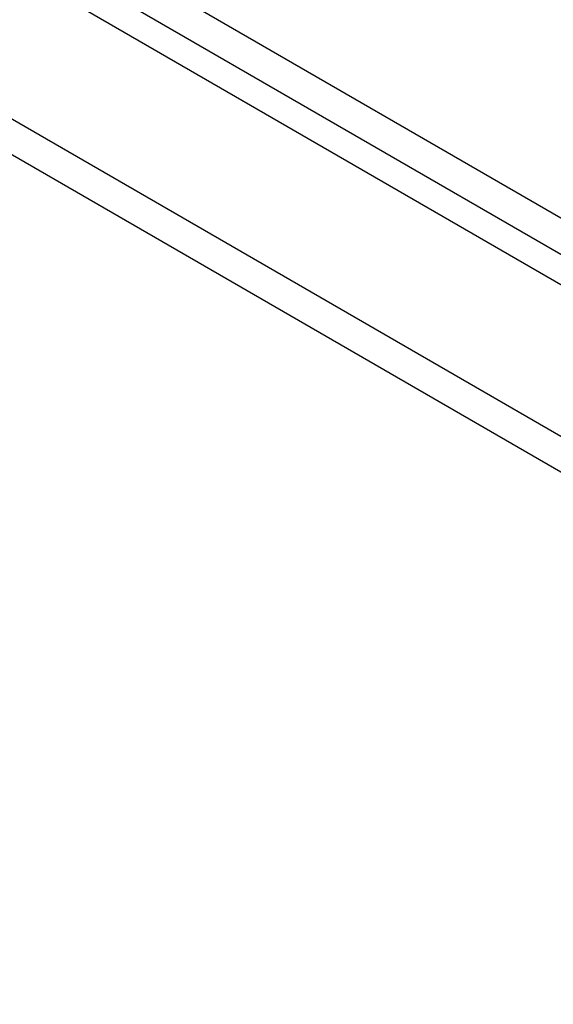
# Model space of a CAD drawing. Header units: inches. Extents: x 635 to 745, y 253 to 341.
# Tile 48 of 127: x 679.47 to 681.87, y 306.53 to 310.96. Entities that reach past the tile are written whole.
import ezdxf

# ---------------------------------------------------------------- set-up
doc = ezdxf.new("R2010")
doc.units = ezdxf.units.IN
doc.header["$MEASUREMENT"] = 0
doc.layers.add('Visible Edges(ANSI)', color=7, linetype='Continuous', lineweight=25)
doc.layers.add('Visible Tangent Edges(ANSI)', color=7, linetype='Continuous', lineweight=25)

msp = doc.modelspace()

# ---------------------------------------------------------------- linework, layer by layer
at = {"layer": 'Visible Edges(ANSI)'}
msp.add_line((636.069, 336.2274), (686.7013, 306.9948), dxfattribs=at)
at = {"layer": 'Visible Tangent Edges(ANSI)'}
for p, q in [((686.9722, 307.1363), (636.2005, 336.4494)), ((636.1305, 336.3281), (686.9022, 307.0151)), ((635.4785, 335.8865), (686.1109, 306.6539)), ((686.0409, 306.5326), (635.4085, 335.7653))]:
    msp.add_line(p, q, dxfattribs=at)

doc.saveas('drawing.dxf')
